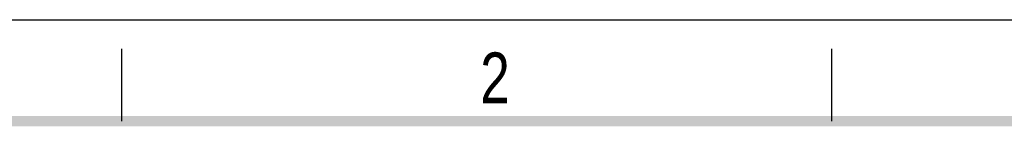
# Model space of a CAD drawing. Header units: millimetres. Extents: x 0 to 210, y 0 to 297.
# Tile 37 of 40: x 49 to 117, y 290 to 297. Entities that reach past the tile are written whole.
import ezdxf

# ---------------------------------------------------------------- set-up
doc = ezdxf.new("R2010")
doc.units = ezdxf.units.MM
doc.header["$LTSCALE"] = 19.36
doc.layers.get('0').update_dxf_attribs({"linetype": 'CONTINUOUS'})
doc.styles.add('TEXTSTYLE_2', font='txt', dxfattribs={"width": 0.75})

msp = doc.modelspace()

# ---------------------------------------------------------------- linework, layer by layer
at = {"color": 2, "linetype": 'CONTINUOUS'}
for p, q in [((0, 297), (210, 297)), ((56, 290), (56, 295)), ((105, 290), (105, 295))]:
    msp.add_line(p, q, dxfattribs=at)
at = {"color": 7, "linetype": 'CONTINUOUS', "const_width": 0.7}
msp.add_lwpolyline([(7, 290), (203, 290)], dxfattribs=at)

# ---------------------------------------------------------------- texts
at = {"color": 5, "linetype": 'CONTINUOUS', "style": 'TEXTSTYLE_2', "width": 0.785714}
msp.add_text('2', height=3.5, dxfattribs=at).set_placement((80.73138, 291.23958))

doc.saveas('drawing.dxf')
